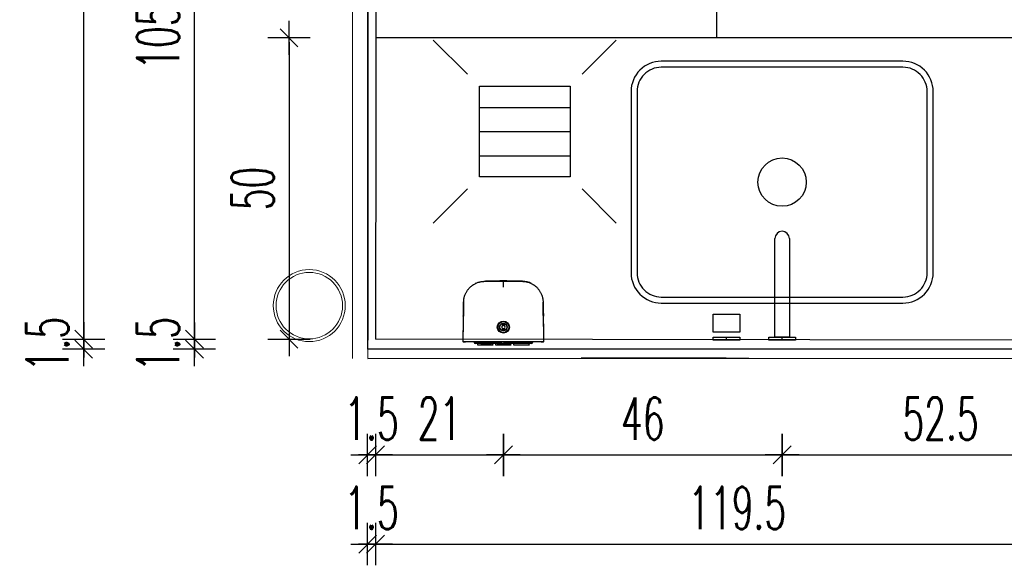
# Model space of a CAD drawing. Header units: centimetres. Extents: x -15121 to 30567, y -60641 to 0.
# Tile 93 of 256: x 4075 to 4238, y -25123 to -25033. Entities that reach past the tile are written whole.
import ezdxf

# ---------------------------------------------------------------- set-up
doc = ezdxf.new("R2010")
doc.units = ezdxf.units.CM
doc.header["$LTSCALE"] = 60
for name, color, linetype in [('A-----SZ', 8, 'Continuous'), ('AIKA podłoga wc pod meble', 8, 'Continuous'), ('AIKA TYNK', 5, 'Continuous'), ('AIKA widoki wymiarowanie', 7, 'Continuous'), ('AIKA widokowe', 7, 'Continuous'), ('widokowe', 7, 'Continuous')]:
    doc.layers.add(name, color=color, linetype=linetype)
doc.layers.add('opisy', color=1, linetype='Continuous', lineweight=15)
doc.styles.add('wymiar', font='txt.shx', dxfattribs={"width": 0.6})
doc.dimstyles.new('Dwudziestka', dxfattribs={"dimtxt": 7, "dimasz": 0.7, "dimexe": 5, "dimexo": 0, "dimgap": 2.5, "dimtad": 1, "dimtoh": 1, "dimdec": 3, "dimrnd": 0.5, "dimdsep": 46, "dimtxsty": 'wymiar', "dimblk": 'znacznik', "dimcen": 0, "dimdle": 5, "dimse1": 1, "dimse2": 1, "dimclrd": 256, "dimclre": 256, "dimclrt": 256, "dimadec": 0, "dimazin": 0, "dimtfac": 0.4, "dimtdec": 3, "dimtix": 1, "dimtofl": 0, "dimtmove": 2, "dimatfit": 3, "dimldrblk": 'znacznik', "dimfxl": 1, "dimtolj": 1, "dimarcsym": 0})

# ---------------------------------------------------------------- blocks, each defined once
blk = doc.blocks.new('*X5919')
at = {"color": 0}
for p, q in [((621.16, -2967.99), (636.16, -2967.99)), ((621.16, -2971.99), (636.16, -2971.99)), ((621.16, -2975.99), (636.16, -2975.99))]:
    blk.add_line(p, q, dxfattribs=at)
blk = doc.blocks.new('SL umywalka 50 top')
at = {"layer": 'AIKA widokowe'}
for points in [[(-20, -39), (20, -39, 0.414214), (25, -34), (25, -4, 0.414214), (20, 1), (-20, 1, 0.414214), (-25, -4), (-25, -34, 0.414214)], [(-20, -38), (20, -38, 0.414214), (24, -34), (24, -4, 0.414214), (20, 0), (-20, 0, 0.414214), (-24, -4), (-24, -34, 0.414214)]]:
    blk.add_lwpolyline(points, format="xyb", close=True, dxfattribs=at)
blk.add_circle((0, -19), 4, dxfattribs=at)
blk = doc.blocks.new('SL dozownik góra')
at = {"layer": 'AIKA widokowe'}
for p, q in [((-9.48, -0.03), (-9.48, 0.01)), ((-9.38, -0.03), (-9.38, 0.01)), ((-9.26, 0.01), (-9.37, 0.01)), ((-9.28, 0.21), (-8.58, 0.21)), ((-8.58, 0.11), (-9.28, 0.11)), ((-9.15, 0.11), (-9.15, -0.03)), ((-8.88, 0.45), (-8.88, 0.51)), ((-8.88, 0.51), (-6.38, 0.51)), ((-8.88, 0.45), (-8.88, 0.24)), ((-8.88, 0.21), (-8.88, 0.24)), ((-8.83, -0.03), (-8.83, 0.11)), ((-8.58, 0.21), (-8.48, 0.21)), ((-8.48, 0.11), (-8.58, 0.11)), ((-8.48, 0.21), (-8.38, 0.21)), ((-8.48, 0.11), (-8.48, 0.21)), ((-8.38, 0.11), (-8.48, 0.11)), ((-8.38, 0.21), (-6.58, 0.21)), ((-8.38, 0.11), (-6.58, 0.11)), ((-6.63, 0.11), (-6.63, -0.04)), ((-6.63, 0.11), (-6.63, 0.11)), ((-6.58, 0.21), (-6.48, 0.21)), ((-6.48, 0.11), (-6.58, 0.11)), ((-6.48, 0.21), (-6.38, 0.21)), ((-6.48, 0.21), (-6.48, 0.11)), ((-6.38, 0.11), (-6.48, 0.11)), ((-6.38, 0.51), (-6.38, 0.45)), ((-6.38, 0.45), (-6.38, 0.24)), ((-6.38, 0.24), (-6.38, 0.21)), ((-6.38, 0.21), (-5.75, 0.21)), ((-5.75, 0.11), (-6.38, 0.11)), ((-6.13, 0.11), (-6.13, 0.1)), ((-6.13, 0.11), (-6.13, 0.11)), ((-6.13, 0.1), (-5.72, 0.1)), ((-5.88, 0.45), (-5.88, 0.51)), ((-5.88, 0.51), (-3.38, 0.51)), ((-5.88, 0.45), (-5.88, 0.24)), ((-5.88, 0.21), (-5.88, 0.24)), ((-3.63, 0.21), (-5.75, 0.21)), ((-5.68, 0.08), (-5.57, -0.03)), ((-5.43, -0.03), (-5.61, 0.15)), ((-4.71, 0.11), (-5.57, 0.11)), ((-5.56, 0.1), (-4.93, 0.1)), ((-4.93, 0.1), (-4.93, 0.11)), ((-4.93, 0.11), (-4.93, 0.11)), ((-4.66, 0.16), (-4.85, -0.03)), ((-3.63, 0.11), (-4.31, 0.11)), ((-3.13, 0.1), (-4.3, 0.1)), ((-3.63, 0.21), (-3.43, 0.21)), ((-3.43, 0.11), (-3.63, 0.11)), ((-3.43, 0.21), (-3.23, 0.21)), ((-3.43, 0.11), (-3.43, 0.21)), ((-3.23, 0.11), (-3.43, 0.11)), ((-3.38, 0.51), (-3.38, 0.45)), ((-3.38, 0.45), (-3.38, 0.24)), ((-3.38, 0.24), (-3.38, 0.21)), ((-3.23, 0.21), (-2.88, 0.21)), ((-2.88, 0.11), (-3.23, 0.11)), ((-3.13, 0.11), (-3.13, 0.1)), ((-3.13, 0.11), (-3.13, 0.11)), ((-2.88, 0.45), (-2.88, 0.51)), ((-2.88, 0.51), (-0.38, 0.51)), ((-2.88, 0.45), (-2.88, 0.24)), ((-2.88, 0.21), (-2.88, 0.24)), ((-2.88, 0.21), (-2.78, 0.21)), ((-2.88, 0.11), (-2.78, 0.11)), ((-2.78, 0.21), (-2.68, 0.21)), ((-2.78, 0.21), (-2.78, 0.11)), ((-2.78, 0.11), (-2.68, 0.11)), ((-0.88, 0.21), (-2.68, 0.21)), ((-0.88, 0.11), (-2.68, 0.11)), ((-2.63, 0.11), (-2.63, -0.04)), ((-2.63, 0.11), (-2.63, 0.11)), ((-0.88, 0.21), (-0.78, 0.21)), ((-0.88, 0.11), (-0.78, 0.11)), ((-0.78, 0.21), (-0.68, 0.21)), ((-0.78, 0.11), (-0.78, 0.21)), ((-0.78, 0.11), (-0.68, 0.11)), ((-0.68, 0.21), (0.02, 0.21)), ((0.02, 0.11), (-0.68, 0.11)), ((-0.43, 0.11), (-0.43, -0.03)), ((-0.38, 0.51), (-0.38, 0.45)), ((-0.38, 0.45), (-0.38, 0.24)), ((-0.38, 0.24), (-0.38, 0.21)), ((-0.11, 0.11), (-0.11, -0.03)), ((0.11, 0.01), (0, 0.01)), ((0.12, 0.01), (0.12, -0.03)), ((0.22, 0.01), (0.22, -0.03)), ((-4.75, -2.24), (-4.75, -2.09)), ((-4.5, -2.09), (-4.75, -2.09)), ((-4.75, -2.26), (-4.75, -2.24)), ((-4.75, -2.73), (-4.75, -2.71)), ((-4.75, -2.89), (-4.75, -2.73)), ((-4.5, -2.89), (-4.75, -2.89)), ((-4.5, -2.24), (-4.5, -2.09)), ((-4.5, -2.24), (-4.5, -2.26)), ((-4.5, -2.71), (-4.5, -2.73)), ((-4.5, -2.89), (-4.5, -2.73)), ((-11.26, -4.31), (-11.26, -4.31)), ((2, -4.31), (2, -4.31)), ((-11.24, -5.15), (-11.24, -5.15)), ((-11.21, -6.37), (-11.21, -6.52)), ((-11.21, -6.38), (-11.21, -6.5)), ((1.98, -5.15), (1.98, -5.15))]:
    blk.add_line(p, q, dxfattribs=at)
for radius in [1, 0.9, 0.625, 0.575]:
    blk.add_circle((-4.63, -2.49), radius, dxfattribs=at)
for centre, radius, start, end in [((-9.28, 0.01), 0.2, 90, 180), ((-9.28, 0.01), 0.1, 90, 180), ((-9.37, 0), 0.009, 90, 180), ((-9.26, 0), 0.009, 0, 90), ((-5.75, 0.01), 0.2, 45, 90), ((-5.75, 0.01), 0.1, 45, 90), ((-4.59, 0.09), 0.1, 85.8328, 135), ((-4.63, -0.46), 0.65, 42.186, 85.8328), ((0, 0), 0.009, 90, 180), ((0.02, 0.01), 0.2, 0, 90), ((0.02, 0.01), 0.1, 0, 90), ((0.11, 0), 0.009, 0, 90), ((-4.63, -2.49), 0.275, 117.0357, 242.9643), ((-4.63, -2.49), 0.256, 60.7941, 119.2059), ((-4.63, -2.49), 0.256, 240.7941, 299.2059), ((-4.63, -2.49), 0.275, 297.0357, 62.9643), ((-11.24, -4.31), 0.02, 182.1155, 232.6601), ((1.98, -4.31), 0.02, 307.0927, 359.643), ((-11.22, -5.15), 0.02, 141.303, 181.3577), ((-7.68, -6.49), 3.52, 180.5, 180.9111), ((-1.57, -6.49), 3.52, 356.2472, 359.5), ((1.96, -5.15), 0.02, 358.8409, 39.0533), ((-1.57, -6.49), 3.52, 356.0961, 359.4538)]:
    blk.add_arc(centre, radius, start, end, dxfattribs=at)
for points, degree in [([(-11.35, -0.03), (-11.35, -0.03), (-11.27, -0.03)], 2), ([(-10.88, -0.04), (-11.01, -0.03), (-11.13, -0.03), (-11.26, -0.03)], 3), ([(-10.29, -0.03), (-7.46, -0.03), (-4.63, -0.03)], 2), ([(-4.63, -0.03), (-1.8, -0.03), (1.03, -0.03)], 2), ([(2, -0.03), (1.87, -0.03), (1.75, -0.03), (1.63, -0.04)], 3), ([(2.02, -0.03), (2.09, -0.03), (2.09, -0.03)], 2), ([(-0.02, -9.7), (0, -9.69), (0.01, -9.69), (0.03, -9.68)], 3)]:
    blk.add_open_spline(points, degree=degree, dxfattribs=at)
for points, knots in [([(-11.35, -0.03), (-11.35, -0.27), (-11.33, -0.75), (-11.32, -1.44), (-11.31, -2.07), (-11.29, -2.65), (-11.28, -3.16), (-11.27, -3.62), (-11.26, -4), (-11.26, -4.22), (-11.26, -4.31)], [0, 0, 0, 0, 0.174298, 0.335211, 0.482738, 0.616879, 0.737634, 0.845004, 0.938988, 1, 1, 1, 1]), ([(-11.27, -0.03), (-11.27, -0.03), (-11.27, -0.03), (-11.26, -0.03), (-11.26, -0.03), (-11.25, -0.03), (-11.24, -0.03), (-11.22, -0.03), (-11.22, -0.03), (-11.21, -0.03), (-11.2, -0.03), (-11.18, -0.03), (-11.17, -0.03), (-11.14, -0.03), (-11.12, -0.03), (-11.09, -0.03), (-11.07, -0.03), (-11.04, -0.03), (-11.04, -0.03), (-11.03, -0.03), (-11.01, -0.03), (-10.99, -0.03), (-10.96, -0.03), (-10.91, -0.03), (-10.86, -0.03), (-10.82, -0.03), (-10.81, -0.03), (-10.79, -0.03), (-10.78, -0.03), (-10.77, -0.03), (-10.76, -0.03), (-10.73, -0.03), (-10.7, -0.03), (-10.64, -0.03), (-10.61, -0.03), (-10.55, -0.03), (-10.52, -0.03), (-10.48, -0.03), (-10.47, -0.03), (-10.45, -0.03), (-10.43, -0.03), (-10.4, -0.03), (-10.36, -0.03), (-10.32, -0.03), (-10.29, -0.03)], [0, 0, 0, 0, 0.0625, 0.0625, 0.125, 0.125, 0.1875, 0.1875, 0.21875, 0.21875, 0.25, 0.25, 0.3125, 0.3125, 0.375, 0.375, 0.4375, 0.4375, 0.453125, 0.453125, 0.46875, 0.5, 0.5, 0.5625, 0.625, 0.625, 0.65625, 0.65625, 0.671875, 0.671875, 0.6875, 0.6875, 0.75, 0.75, 0.8125, 0.8125, 0.875, 0.875, 0.890625, 0.890625, 0.90625, 0.9375, 0.9375, 1, 1, 1, 1]), ([(-4.63, -10.06), (-5.26, -10.06), (-5.9, -10.06), (-6.69, -10.06), (-6.93, -10.06), (-7.21, -10.06), (-7.33, -10.06), (-7.41, -10.06), (-7.45, -10.06), (-7.53, -10.06), (-7.59, -10.06), (-7.65, -10.06), (-7.68, -10.06), (-7.7, -10.06), (-7.76, -10.06), (-7.8, -10.05), (-7.86, -10.05), (-7.88, -10.05), (-7.92, -10.05), (-7.94, -10.05), (-8.04, -10.04), (-8.12, -10.03), (-8.28, -10.01), (-8.35, -10), (-8.47, -9.97), (-8.51, -9.96), (-8.57, -9.95), (-8.58, -9.94), (-8.62, -9.93), (-8.64, -9.93), (-8.74, -9.9), (-8.81, -9.88), (-8.96, -9.82), (-9.03, -9.79), (-9.18, -9.73), (-9.25, -9.7), (-9.39, -9.63), (-9.46, -9.59), (-9.56, -9.53), (-9.59, -9.5), (-9.64, -9.47), (-9.66, -9.46), (-9.69, -9.44), (-9.71, -9.43), (-9.79, -9.37), (-9.85, -9.32), (-9.97, -9.22), (-10.03, -9.17), (-10.15, -9.07), (-10.2, -9.01), (-10.31, -8.9), (-10.36, -8.84), (-10.44, -8.74), (-10.46, -8.71), (-10.49, -8.67), (-10.5, -8.67), (-10.51, -8.65), (-10.53, -8.63), (-10.54, -8.6), (-10.6, -8.52), (-10.64, -8.46), (-10.73, -8.32), (-10.8, -8.19), (-10.87, -8.04), (-10.94, -7.9), (-10.97, -7.83), (-11.01, -7.72), (-11.02, -7.68), (-11.03, -7.63), (-11.04, -7.62), (-11.04, -7.6), (-11.05, -7.58), (-11.06, -7.55), (-11.09, -7.45), (-11.11, -7.38), (-11.14, -7.22), (-11.15, -7.15), (-11.18, -6.99), (-11.19, -6.91), (-11.2, -6.8), (-11.2, -6.76), (-11.2, -6.7), (-11.2, -6.68), (-11.2, -6.64), (-11.2, -6.62), (-11.2, -6.58), (-11.2, -6.56), (-11.21, -6.52), (-11.21, -6.49), (-11.21, -6.45), (-11.21, -6.41), (-11.21, -6.39), (-11.21, -6.33), (-11.21, -6.29), (-11.21, -6.21), (-11.21, -6.17), (-11.21, -5.98), (-11.21, -5.82), (-11.22, -5.04), (-11.23, -4.41), (-11.24, -3.16), (-11.25, -2.53), (-11.26, -1.28), (-11.27, -0.65), (-11.27, -0.03)], [0, 0, 0, 0, 0.125, 0.125, 0.15625, 0.171875, 0.179687, 0.179687, 0.1875, 0.1875, 0.195312, 0.199219, 0.199219, 0.203125, 0.203125, 0.210937, 0.210937, 0.214844, 0.214844, 0.21875, 0.21875, 0.234375, 0.234375, 0.25, 0.25, 0.257812, 0.257812, 0.261719, 0.261719, 0.265625, 0.265625, 0.28125, 0.28125, 0.296875, 0.296875, 0.3125, 0.3125, 0.328125, 0.328125, 0.335937, 0.335937, 0.339844, 0.339844, 0.34375, 0.34375, 0.359375, 0.359375, 0.375, 0.375, 0.390625, 0.390625, 0.40625, 0.40625, 0.414062, 0.414062, 0.416016, 0.416016, 0.417969, 0.421875, 0.421875, 0.4375, 0.4375, 0.453125, 0.46875, 0.46875, 0.484375, 0.484375, 0.492187, 0.492187, 0.494141, 0.494141, 0.496094, 0.5, 0.5, 0.515625, 0.515625, 0.53125, 0.53125, 0.546875, 0.546875, 0.554687, 0.554687, 0.558594, 0.558594, 0.5625, 0.5625, 0.566406, 0.566406, 0.570312, 0.574219, 0.574219, 0.578125, 0.578125, 0.585937, 0.585937, 0.59375, 0.59375, 0.625, 0.625, 0.75, 0.75, 0.875, 0.875, 1, 1, 1, 1]), ([(2.02, -0.03), (2.01, -0.65), (2, -1.28), (1.99, -2.53), (1.98, -3.16), (1.97, -4.41), (1.96, -5.04), (1.95, -5.82), (1.95, -5.98), (1.95, -6.17), (1.95, -6.21), (1.95, -6.29), (1.95, -6.33), (1.95, -6.39), (1.95, -6.41), (1.95, -6.45), (1.95, -6.49), (1.95, -6.52), (1.95, -6.56), (1.95, -6.58), (1.95, -6.62), (1.95, -6.64), (1.94, -6.68), (1.94, -6.7), (1.94, -6.76), (1.94, -6.8), (1.93, -6.91), (1.92, -6.99), (1.9, -7.15), (1.88, -7.22), (1.85, -7.38), (1.83, -7.45), (1.8, -7.55), (1.79, -7.58), (1.79, -7.6), (1.78, -7.62), (1.78, -7.63), (1.76, -7.68), (1.75, -7.72), (1.71, -7.83), (1.68, -7.9), (1.61, -8.04), (1.55, -8.19), (1.47, -8.32), (1.39, -8.46), (1.34, -8.52), (1.29, -8.6), (1.27, -8.63), (1.25, -8.65), (1.24, -8.67), (1.23, -8.67), (1.2, -8.71), (1.18, -8.74), (1.1, -8.84), (1.05, -8.9), (0.94, -9.01), (0.89, -9.07), (0.77, -9.17), (0.71, -9.22), (0.59, -9.32), (0.53, -9.37), (0.45, -9.43), (0.43, -9.44), (0.4, -9.46), (0.38, -9.47), (0.33, -9.5), (0.3, -9.53), (0.2, -9.59), (0.13, -9.63), (-0.01, -9.7), (-0.08, -9.73), (-0.22, -9.79), (-0.3, -9.82), (-0.45, -9.88), (-0.52, -9.9), (-0.62, -9.93), (-0.64, -9.93), (-0.67, -9.94), (-0.69, -9.95), (-0.75, -9.96), (-0.79, -9.97), (-0.91, -10), (-0.98, -10.01), (-1.14, -10.03), (-1.22, -10.04), (-1.32, -10.05), (-1.34, -10.05), (-1.38, -10.05), (-1.39, -10.05), (-1.45, -10.05), (-1.49, -10.06), (-1.55, -10.06), (-1.57, -10.06), (-1.61, -10.06), (-1.67, -10.06), (-1.73, -10.06), (-1.81, -10.06), (-1.85, -10.06), (-1.93, -10.06), (-2.05, -10.06), (-2.33, -10.06), (-2.57, -10.06), (-3.36, -10.06), (-3.99, -10.06), (-4.63, -10.06)], [0, 0, 0, 0, 0.125, 0.125, 0.25, 0.25, 0.375, 0.375, 0.40625, 0.40625, 0.414063, 0.414063, 0.421875, 0.421875, 0.425781, 0.425781, 0.429688, 0.433594, 0.433594, 0.4375, 0.4375, 0.441406, 0.441406, 0.445313, 0.445313, 0.453125, 0.453125, 0.46875, 0.46875, 0.484375, 0.484375, 0.5, 0.5, 0.503906, 0.505859, 0.505859, 0.507813, 0.507813, 0.515625, 0.515625, 0.53125, 0.53125, 0.546875, 0.5625, 0.5625, 0.578125, 0.578125, 0.582031, 0.583984, 0.583984, 0.585938, 0.585938, 0.59375, 0.59375, 0.609375, 0.609375, 0.625, 0.625, 0.640625, 0.640625, 0.65625, 0.65625, 0.660156, 0.660156, 0.664063, 0.664063, 0.671875, 0.671875, 0.6875, 0.6875, 0.703125, 0.703125, 0.71875, 0.71875, 0.734375, 0.734375, 0.738281, 0.738281, 0.742188, 0.742188, 0.75, 0.75, 0.765625, 0.765625, 0.78125, 0.78125, 0.785156, 0.785156, 0.789063, 0.789063, 0.796875, 0.796875, 0.800781, 0.800781, 0.804688, 0.8125, 0.8125, 0.820313, 0.820313, 0.828125, 0.84375, 0.875, 0.875, 1, 1, 1, 1]), ([(1.03, -0.03), (1.07, -0.03), (1.1, -0.03), (1.15, -0.03), (1.17, -0.03), (1.19, -0.03), (1.21, -0.03), (1.22, -0.03), (1.26, -0.03), (1.29, -0.03), (1.35, -0.03), (1.38, -0.03), (1.44, -0.03), (1.47, -0.03), (1.5, -0.03), (1.51, -0.03), (1.52, -0.03), (1.53, -0.03), (1.55, -0.03), (1.56, -0.03), (1.6, -0.03), (1.66, -0.03), (1.7, -0.03), (1.74, -0.03), (1.75, -0.03), (1.77, -0.03), (1.78, -0.03), (1.78, -0.03), (1.81, -0.03), (1.83, -0.03), (1.86, -0.03), (1.88, -0.03), (1.91, -0.03), (1.93, -0.03), (1.94, -0.03), (1.95, -0.03), (1.96, -0.03), (1.97, -0.03), (1.98, -0.03), (1.99, -0.03), (2, -0.03), (2.01, -0.03), (2.01, -0.03), (2.02, -0.03), (2.02, -0.03)], [0, 0, 0, 0, 0.0625, 0.0625, 0.09375, 0.109375, 0.109375, 0.125, 0.125, 0.1875, 0.1875, 0.25, 0.25, 0.3125, 0.3125, 0.328125, 0.328125, 0.34375, 0.34375, 0.375, 0.375, 0.4375, 0.5, 0.5, 0.53125, 0.546875, 0.546875, 0.5625, 0.5625, 0.625, 0.625, 0.6875, 0.6875, 0.75, 0.75, 0.78125, 0.78125, 0.8125, 0.8125, 0.875, 0.875, 0.9375, 0.9375, 1, 1, 1, 1]), ([(2, -4.31), (2, -4.28), (2, -4.08), (2.01, -3.68), (2.02, -3.07), (2.04, -2.41), (2.06, -1.67), (2.07, -0.87), (2.09, -0.32), (2.09, -0.03)], [0, 0, 0, 0, 0.017073, 0.142038, 0.282546, 0.438596, 0.610188, 0.797323, 1, 1, 1, 1]), ([(-11.25, -4.31), (-11.25, -4.31), (-11.25, -4.31), (-11.25, -4.31), (-11.25, -4.31), (-11.25, -4.31), (-11.25, -4.31), (-11.25, -4.31), (-11.25, -4.32), (-11.25, -4.32), (-11.25, -4.33), (-11.25, -4.34), (-11.25, -4.34), (-11.25, -4.35), (-11.25, -4.35), (-11.25, -4.36), (-11.25, -4.38), (-11.25, -4.39), (-11.25, -4.41), (-11.25, -4.41), (-11.24, -4.42), (-11.24, -4.42), (-11.24, -4.43), (-11.24, -4.44), (-11.24, -4.45), (-11.24, -4.47), (-11.24, -4.49), (-11.24, -4.52), (-11.24, -4.53), (-11.24, -4.53), (-11.24, -4.54), (-11.24, -4.54), (-11.24, -4.55), (-11.24, -4.56), (-11.24, -4.58), (-11.24, -4.6), (-11.24, -4.63), (-11.24, -4.65), (-11.24, -4.66), (-11.24, -4.67), (-11.24, -4.68), (-11.24, -4.68), (-11.24, -4.7), (-11.24, -4.71), (-11.24, -4.74), (-11.24, -4.75), (-11.24, -4.78), (-11.24, -4.79), (-11.24, -4.82), (-11.24, -4.82), (-11.24, -4.84), (-11.24, -4.84), (-11.24, -4.86), (-11.24, -4.89), (-11.24, -4.91), (-11.23, -4.93), (-11.23, -4.94), (-11.23, -4.95), (-11.23, -4.95), (-11.23, -4.95), (-11.23, -4.97), (-11.23, -4.99), (-11.23, -5.01), (-11.23, -5.03), (-11.23, -5.04), (-11.23, -5.05), (-11.23, -5.06), (-11.23, -5.06), (-11.23, -5.07), (-11.23, -5.07), (-11.23, -5.08), (-11.23, -5.1), (-11.23, -5.11), (-11.23, -5.12), (-11.23, -5.12), (-11.23, -5.12), (-11.23, -5.12), (-11.23, -5.13), (-11.23, -5.13), (-11.23, -5.13), (-11.23, -5.14), (-11.23, -5.14), (-11.23, -5.15), (-11.23, -5.15), (-11.23, -5.15)], [0, 0, 0, 0, 0.03125, 0.03125, 0.039062, 0.039062, 0.046875, 0.0625, 0.0625, 0.09375, 0.125, 0.125, 0.140625, 0.140625, 0.15625, 0.15625, 0.1875, 0.21875, 0.21875, 0.234375, 0.242187, 0.242187, 0.25, 0.25, 0.28125, 0.28125, 0.3125, 0.34375, 0.34375, 0.351562, 0.351562, 0.359375, 0.359375, 0.375, 0.375, 0.40625, 0.4375, 0.4375, 0.453125, 0.460937, 0.460937, 0.46875, 0.46875, 0.5, 0.5, 0.53125, 0.53125, 0.5625, 0.5625, 0.578125, 0.578125, 0.59375, 0.59375, 0.625, 0.65625, 0.65625, 0.671875, 0.671875, 0.679687, 0.679687, 0.6875, 0.71875, 0.75, 0.75, 0.78125, 0.78125, 0.789062, 0.789062, 0.796875, 0.8125, 0.8125, 0.84375, 0.875, 0.875, 0.890625, 0.890625, 0.898437, 0.898437, 0.90625, 0.90625, 0.9375, 0.96875, 0.96875, 1, 1, 1, 1]), ([(-11.24, -5.15), (-11.24, -5.15), (-11.24, -5.15), (-11.24, -5.14), (-11.24, -5.14), (-11.24, -5.14), (-11.24, -5.14), (-11.24, -5.14), (-11.24, -5.14), (-11.24, -5.13), (-11.24, -5.12), (-11.24, -5.11), (-11.24, -5.11), (-11.24, -5.1), (-11.24, -5.1), (-11.24, -5.09), (-11.24, -5.08), (-11.24, -5.06), (-11.24, -5.05), (-11.24, -5.04), (-11.24, -5.03), (-11.24, -5.03), (-11.24, -5.03), (-11.24, -5.01), (-11.24, -5), (-11.24, -4.98), (-11.24, -4.96), (-11.24, -4.94), (-11.24, -4.92), (-11.24, -4.92), (-11.24, -4.91), (-11.24, -4.91), (-11.24, -4.9), (-11.24, -4.89), (-11.24, -4.87), (-11.24, -4.85), (-11.24, -4.82), (-11.24, -4.8), (-11.24, -4.79), (-11.24, -4.78), (-11.24, -4.77), (-11.24, -4.77), (-11.24, -4.75), (-11.24, -4.74), (-11.25, -4.71), (-11.25, -4.7), (-11.25, -4.67), (-11.25, -4.66), (-11.25, -4.64), (-11.25, -4.63), (-11.25, -4.62), (-11.25, -4.61), (-11.25, -4.59), (-11.25, -4.57), (-11.25, -4.54), (-11.25, -4.52), (-11.25, -4.52), (-11.25, -4.51), (-11.25, -4.5), (-11.25, -4.5), (-11.25, -4.48), (-11.25, -4.46), (-11.25, -4.44), (-11.25, -4.42), (-11.25, -4.41), (-11.25, -4.4), (-11.25, -4.4), (-11.25, -4.39), (-11.25, -4.39), (-11.25, -4.38), (-11.25, -4.37), (-11.25, -4.36), (-11.25, -4.34), (-11.25, -4.34), (-11.25, -4.33), (-11.25, -4.33), (-11.25, -4.33), (-11.25, -4.33), (-11.25, -4.33), (-11.25, -4.32), (-11.25, -4.31), (-11.25, -4.31), (-11.25, -4.31), (-11.25, -4.31), (-11.25, -4.31)], [0, 0, 0, 0, 0.023159, 0.023159, 0.031037, 0.031037, 0.038915, 0.05467, 0.05467, 0.086181, 0.117692, 0.117692, 0.133448, 0.133448, 0.149203, 0.149203, 0.180714, 0.212225, 0.212225, 0.227981, 0.235858, 0.235858, 0.243736, 0.243736, 0.275247, 0.275247, 0.306758, 0.338269, 0.338269, 0.346147, 0.346147, 0.354025, 0.354025, 0.36978, 0.36978, 0.401291, 0.432802, 0.432802, 0.448558, 0.456435, 0.456435, 0.464313, 0.464313, 0.495824, 0.495824, 0.527335, 0.527335, 0.558846, 0.558846, 0.574602, 0.574602, 0.590357, 0.590357, 0.621868, 0.653379, 0.653379, 0.669135, 0.669135, 0.677012, 0.677012, 0.68489, 0.716401, 0.747912, 0.747912, 0.779423, 0.779423, 0.787301, 0.787301, 0.795179, 0.810934, 0.810934, 0.842445, 0.873956, 0.873956, 0.889712, 0.889712, 0.897589, 0.897589, 0.905467, 0.905467, 0.936978, 0.968489, 0.968489, 1, 1, 1, 1]), ([(1.97, -5.15), (1.97, -5.15), (1.97, -5.15), (1.97, -5.14), (1.97, -5.14), (1.97, -5.13), (1.97, -5.13), (1.97, -5.13), (1.97, -5.12), (1.97, -5.12), (1.97, -5.12), (1.97, -5.12), (1.97, -5.11), (1.97, -5.1), (1.97, -5.08), (1.97, -5.07), (1.97, -5.07), (1.97, -5.06), (1.97, -5.06), (1.97, -5.05), (1.98, -5.04), (1.98, -5.03), (1.98, -5.01), (1.98, -4.99), (1.98, -4.97), (1.98, -4.95), (1.98, -4.95), (1.98, -4.95), (1.98, -4.94), (1.98, -4.93), (1.98, -4.91), (1.98, -4.89), (1.98, -4.86), (1.98, -4.84), (1.98, -4.84), (1.98, -4.82), (1.98, -4.82), (1.98, -4.79), (1.98, -4.78), (1.98, -4.75), (1.98, -4.74), (1.98, -4.71), (1.98, -4.7), (1.98, -4.68), (1.98, -4.68), (1.98, -4.67), (1.98, -4.66), (1.98, -4.65), (1.98, -4.63), (1.98, -4.6), (1.98, -4.58), (1.98, -4.56), (1.98, -4.55), (1.98, -4.54), (1.98, -4.54), (1.98, -4.53), (1.98, -4.53), (1.98, -4.52), (1.99, -4.49), (1.99, -4.47), (1.99, -4.45), (1.99, -4.44), (1.99, -4.43), (1.99, -4.42), (1.99, -4.42), (1.99, -4.41), (1.99, -4.41), (1.99, -4.39), (1.99, -4.38), (1.99, -4.36), (1.99, -4.35), (1.99, -4.35), (1.99, -4.34), (1.99, -4.34), (1.99, -4.33), (1.99, -4.32), (1.99, -4.32), (1.99, -4.31), (1.99, -4.31), (1.99, -4.31), (1.99, -4.31), (1.99, -4.31), (1.99, -4.31), (1.99, -4.31), (1.99, -4.31)], [0, 0, 0, 0, 0.03125, 0.03125, 0.0625, 0.09375, 0.09375, 0.101563, 0.101563, 0.109375, 0.109375, 0.125, 0.125, 0.15625, 0.1875, 0.1875, 0.203125, 0.210938, 0.210938, 0.21875, 0.21875, 0.25, 0.25, 0.28125, 0.3125, 0.320313, 0.320313, 0.328125, 0.328125, 0.34375, 0.34375, 0.375, 0.40625, 0.40625, 0.421875, 0.421875, 0.4375, 0.4375, 0.46875, 0.46875, 0.5, 0.5, 0.53125, 0.53125, 0.539063, 0.539063, 0.546875, 0.5625, 0.5625, 0.59375, 0.625, 0.625, 0.640625, 0.640625, 0.648438, 0.648438, 0.65625, 0.65625, 0.6875, 0.71875, 0.71875, 0.75, 0.75, 0.757813, 0.757813, 0.765625, 0.78125, 0.78125, 0.8125, 0.84375, 0.84375, 0.859375, 0.859375, 0.875, 0.875, 0.90625, 0.9375, 0.9375, 0.953125, 0.960938, 0.960938, 0.96875, 0.96875, 1, 1, 1, 1]), ([(2, -4.31), (2, -4.31), (2, -4.31), (2, -4.31), (2, -4.31), (2, -4.32), (2, -4.33), (2, -4.33), (2, -4.33), (2, -4.33), (2, -4.33), (2, -4.34), (2, -4.34), (2, -4.36), (1.99, -4.37), (1.99, -4.38), (1.99, -4.39), (1.99, -4.39), (1.99, -4.4), (1.99, -4.4), (1.99, -4.41), (1.99, -4.42), (1.99, -4.44), (1.99, -4.46), (1.99, -4.48), (1.99, -4.5), (1.99, -4.5), (1.99, -4.51), (1.99, -4.52), (1.99, -4.52), (1.99, -4.54), (1.99, -4.57), (1.99, -4.59), (1.99, -4.61), (1.99, -4.62), (1.99, -4.63), (1.99, -4.64), (1.99, -4.66), (1.99, -4.67), (1.99, -4.7), (1.99, -4.71), (1.99, -4.74), (1.99, -4.75), (1.99, -4.77), (1.99, -4.77), (1.99, -4.78), (1.99, -4.79), (1.99, -4.8), (1.98, -4.82), (1.98, -4.85), (1.98, -4.87), (1.98, -4.89), (1.98, -4.9), (1.98, -4.91), (1.98, -4.91), (1.98, -4.92), (1.98, -4.92), (1.98, -4.94), (1.98, -4.96), (1.98, -4.98), (1.98, -5), (1.98, -5.01), (1.98, -5.03), (1.98, -5.03), (1.98, -5.03), (1.98, -5.04), (1.98, -5.05), (1.98, -5.06), (1.98, -5.08), (1.98, -5.09), (1.98, -5.1), (1.98, -5.1), (1.98, -5.11), (1.98, -5.11), (1.98, -5.12), (1.98, -5.13), (1.98, -5.14), (1.98, -5.14), (1.98, -5.14), (1.98, -5.14), (1.98, -5.14), (1.98, -5.14), (1.98, -5.15), (1.98, -5.15), (1.98, -5.15)], [0, 0, 0, 0, 0.03178, 0.03178, 0.063561, 0.095341, 0.095341, 0.103286, 0.103286, 0.111231, 0.111231, 0.127121, 0.127121, 0.158902, 0.190682, 0.190682, 0.206572, 0.214517, 0.214517, 0.222462, 0.222462, 0.254243, 0.254243, 0.286023, 0.317803, 0.325748, 0.325748, 0.333693, 0.333693, 0.349583, 0.349583, 0.381364, 0.413144, 0.413144, 0.429034, 0.429034, 0.444924, 0.444924, 0.476705, 0.476705, 0.508485, 0.508485, 0.540265, 0.540265, 0.54821, 0.54821, 0.556156, 0.572046, 0.572046, 0.603826, 0.635606, 0.635606, 0.651496, 0.651496, 0.659442, 0.659442, 0.667387, 0.667387, 0.699167, 0.730947, 0.730947, 0.762728, 0.762728, 0.770673, 0.770673, 0.778618, 0.794508, 0.794508, 0.826288, 0.858069, 0.858069, 0.873959, 0.873959, 0.889849, 0.889849, 0.921629, 0.953409, 0.953409, 0.9693, 0.977245, 0.977245, 0.98519, 0.98519, 1, 1, 1, 1]), ([(-11.24, -5.15), (-11.24, -5.15), (-11.24, -5.18), (-11.23, -5.23), (-11.23, -5.29), (-11.23, -5.35), (-11.23, -5.43), (-11.23, -5.52), (-11.23, -5.6), (-11.22, -5.68), (-11.22, -5.77), (-11.22, -5.85), (-11.22, -5.93), (-11.22, -6.01), (-11.22, -6.08), (-11.21, -6.15), (-11.21, -6.22), (-11.21, -6.28), (-11.21, -6.34), (-11.21, -6.4), (-11.21, -6.45), (-11.21, -6.5), (-11.21, -6.55), (-11.2, -6.58), (-11.2, -6.61), (-11.2, -6.62)], [0, 0, 0, 0, 0.001486, 0.007177, 0.011069, 0.015278, 0.025345, 0.038385, 0.054841, 0.074931, 0.098773, 0.130706, 0.167697, 0.209788, 0.257008, 0.309376, 0.366907, 0.429612, 0.497499, 0.570576, 0.648846, 0.732314, 0.820984, 0.914859, 1, 1, 1, 1]), ([(1.95, -6.62), (1.95, -6.62), (1.95, -6.61), (1.95, -6.6), (1.95, -6.58), (1.95, -6.56), (1.95, -6.55), (1.95, -6.53), (1.95, -6.5), (1.95, -6.48), (1.95, -6.46), (1.95, -6.43), (1.95, -6.4), (1.95, -6.37), (1.95, -6.34), (1.95, -6.31), (1.95, -6.28), (1.95, -6.24), (1.95, -6.21), (1.96, -6.18), (1.96, -6.16), (1.96, -6.14), (1.96, -6.13), (1.96, -6.11), (1.96, -6.08), (1.96, -6.02), (1.96, -5.94), (1.96, -5.83), (1.97, -5.66), (1.97, -5.43), (1.98, -5.24), (1.98, -5.15)], [0, 0, 0, 0, 0.083134, 0.174265, 0.26017, 0.340849, 0.416304, 0.486534, 0.551541, 0.611325, 0.665887, 0.71523, 0.759355, 0.798265, 0.831967, 0.860466, 0.881145, 0.897866, 0.910656, 0.919582, 0.922656, 0.924885, 0.92574, 0.92648, 0.928779, 0.933035, 0.939253, 0.947434, 0.957578, 0.977893, 1, 1, 1, 1]), ([(-9.29, -9.68), (-9.17, -9.74), (-8.93, -9.84), (-8.56, -9.96), (-8.17, -10.03), (-7.78, -10.06), (-7.38, -10.07), (-6.33, -10.1), (-5.42, -10.12), (-4.63, -10.12)], [0, 0, 0, 0, 0.083303, 0.166609, 0.249917, 0.333224, 0.416576, 0.499923, 1, 1, 1, 1]), ([(-4.63, -9.07), (-4.63, -9.1), (-4.63, -9.14), (-4.63, -9.2), (-4.63, -9.23), (-4.63, -9.3), (-4.63, -9.33), (-4.63, -9.37), (-4.63, -9.37), (-4.63, -9.39), (-4.63, -9.4), (-4.63, -9.42), (-4.63, -9.44), (-4.63, -9.48), (-4.63, -9.54), (-4.63, -9.59), (-4.63, -9.63), (-4.63, -9.65), (-4.63, -9.67), (-4.63, -9.68), (-4.63, -9.69), (-4.63, -9.69), (-4.63, -9.7), (-4.63, -9.72), (-4.63, -9.75), (-4.63, -9.79), (-4.63, -9.82), (-4.63, -9.86), (-4.63, -9.88), (-4.63, -9.9), (-4.63, -9.91), (-4.63, -9.91), (-4.63, -9.92), (-4.63, -9.92), (-4.63, -9.93), (-4.63, -9.94), (-4.63, -9.96), (-4.63, -9.99), (-4.63, -10.01), (-4.63, -10.02), (-4.63, -10.03), (-4.63, -10.03), (-4.63, -10.04), (-4.63, -10.04), (-4.63, -10.04), (-4.63, -10.05), (-4.63, -10.06), (-4.63, -10.06), (-4.63, -10.06)], [0, 0, 0, 0, 0.0625, 0.0625, 0.125, 0.125, 0.1875, 0.1875, 0.203125, 0.203125, 0.21875, 0.21875, 0.25, 0.25, 0.3125, 0.375, 0.375, 0.40625, 0.40625, 0.421875, 0.429687, 0.429687, 0.4375, 0.4375, 0.5, 0.5, 0.5625, 0.5625, 0.625, 0.625, 0.640625, 0.648438, 0.648438, 0.65625, 0.65625, 0.6875, 0.6875, 0.75, 0.8125, 0.8125, 0.84375, 0.84375, 0.859375, 0.859375, 0.875, 0.875, 0.9375, 1, 1, 1, 1]), ([(-4.63, -10.12), (-3.84, -10.12), (-2.92, -10.1), (-1.88, -10.07), (-1.6, -10.06), (-1.45, -10.05), (-1.44, -10.05)], [0, 0, 0, 0, 0.740066, 0.863413, 0.986765, 1, 1, 1, 1])]:
    blk.add_open_spline(points, degree=3, knots=knots, dxfattribs=at)
blk = doc.blocks.new('znacznik')
at = {"color": 0}
for points in [[(0, -5), (0, 5)], [(-4, 0), (4, 0)]]:
    blk.add_lwpolyline(points, dxfattribs=at)
at = {"color": 1}
blk.add_lwpolyline([(-2.12, -2.12), (2.12, 2.12)], dxfattribs=at)
blk = doc.blocks.new('*D6765')
at = {"layer": 'AIKA widoki wymiarowanie', "lineweight": -2, "transparency": 16777216}
for p, q in [((4131.76, -25104.71), (4131.06, -25104.71)), ((4134.47, -25104.71), (4135.17, -25104.71))]:
    blk.add_line(p, q, dxfattribs=at)
at = {"layer": 'Defpoints', "color": 0, "transparency": 16777216}
for p in [(4132.46, -25081.62), (4133.77, -25081.63), (4133.77, -25104.71)]:
    blk.add_point(p, dxfattribs=at)
at = {"layer": 'AIKA widoki wymiarowanie', "lineweight": -2, "transparency": 16777216, "xscale": 0.7, "yscale": 0.7, "zscale": 0.7}
blk.add_blockref('znacznik', (4132.46, -25104.71), dxfattribs=at)
at = {"layer": 'AIKA widoki wymiarowanie', "lineweight": -2, "transparency": 16777216, "xscale": 0.7, "yscale": 0.7, "zscale": 0.7, "rotation": 180}
blk.add_blockref('znacznik', (4133.77, -25104.71), dxfattribs=at)
at = {"layer": 'AIKA widoki wymiarowanie', "transparency": 16777216, "insert": (4133.11, -25098.71), "char_height": 7, "attachment_point": 5, "style": 'wymiar'}
blk.add_mtext('\\A1;1.5', dxfattribs=at)
blk = doc.blocks.new('*D6766')
at = {"layer": 'AIKA widoki wymiarowanie', "lineweight": -2, "transparency": 16777216}
blk.add_line((4134.47, -25104.71), (4154.22, -25104.71), dxfattribs=at)
at = {"layer": 'Defpoints', "color": 0, "transparency": 16777216}
for p in [(4154.92, -25076.99), (4133.77, -25081.63), (4154.92, -25104.71)]:
    blk.add_point(p, dxfattribs=at)
at = {"layer": 'AIKA widoki wymiarowanie', "lineweight": -2, "transparency": 16777216, "xscale": 0.7, "yscale": 0.7, "zscale": 0.7, "rotation": 180}
blk.add_blockref('znacznik', (4133.77, -25104.71), dxfattribs=at)
at = {"layer": 'AIKA widoki wymiarowanie', "lineweight": -2, "transparency": 16777216, "xscale": 0.7, "yscale": 0.7, "zscale": 0.7}
blk.add_blockref('znacznik', (4154.92, -25104.71), dxfattribs=at)
at = {"layer": 'AIKA widoki wymiarowanie', "transparency": 16777216, "insert": (4144.34, -25098.71), "char_height": 7, "attachment_point": 5, "style": 'wymiar'}
blk.add_mtext('\\A1;21', dxfattribs=at)
blk = doc.blocks.new('*D6767')
at = {"layer": 'AIKA widoki wymiarowanie', "lineweight": -2, "transparency": 16777216}
blk.add_line((4155.62, -25104.71), (4200.35, -25104.71), dxfattribs=at)
at = {"layer": 'Defpoints', "color": 0, "transparency": 16777216}
for p in [(4154.92, -25076.99), (4201.05, -25085.22), (4201.05, -25104.71)]:
    blk.add_point(p, dxfattribs=at)
at = {"layer": 'AIKA widoki wymiarowanie', "lineweight": -2, "transparency": 16777216, "xscale": 0.7, "yscale": 0.7, "zscale": 0.7, "rotation": 180}
blk.add_blockref('znacznik', (4154.92, -25104.71), dxfattribs=at)
at = {"layer": 'AIKA widoki wymiarowanie', "lineweight": -2, "transparency": 16777216, "xscale": 0.7, "yscale": 0.7, "zscale": 0.7}
blk.add_blockref('znacznik', (4201.05, -25104.71), dxfattribs=at)
at = {"layer": 'AIKA widoki wymiarowanie', "transparency": 16777216, "insert": (4177.98, -25098.71), "char_height": 7, "attachment_point": 5, "style": 'wymiar'}
blk.add_mtext('\\A1;46', dxfattribs=at)
blk = doc.blocks.new('*D6768')
at = {"layer": 'AIKA widoki wymiarowanie', "lineweight": -2, "transparency": 16777216}
blk.add_line((4201.75, -25104.71), (4252.77, -25104.71), dxfattribs=at)
at = {"layer": 'Defpoints', "color": 0, "transparency": 16777216}
for p in [(4201.05, -25085.22), (4253.47, -25085.73), (4253.47, -25104.71)]:
    blk.add_point(p, dxfattribs=at)
at = {"layer": 'AIKA widoki wymiarowanie', "lineweight": -2, "transparency": 16777216, "xscale": 0.7, "yscale": 0.7, "zscale": 0.7, "rotation": 180}
blk.add_blockref('znacznik', (4201.05, -25104.71), dxfattribs=at)
at = {"layer": 'AIKA widoki wymiarowanie', "lineweight": -2, "transparency": 16777216, "xscale": 0.7, "yscale": 0.7, "zscale": 0.7}
blk.add_blockref('znacznik', (4253.47, -25104.71), dxfattribs=at)
at = {"layer": 'AIKA widoki wymiarowanie', "transparency": 16777216, "insert": (4227.26, -25098.71), "char_height": 7, "attachment_point": 5, "style": 'wymiar'}
blk.add_mtext('\\A1;52.5', dxfattribs=at)
blk = doc.blocks.new('*D6770')
at = {"layer": 'AIKA widoki wymiarowanie', "lineweight": -2, "transparency": 16777216}
for p, q in [((4131.76, -25119.48), (4131.06, -25119.48)), ((4134.47, -25119.48), (4135.17, -25119.48))]:
    blk.add_line(p, q, dxfattribs=at)
at = {"layer": 'Defpoints', "color": 0, "transparency": 16777216}
for p in [(4132.46, -25083.49), (4133.77, -25083.5), (4133.77, -25119.48)]:
    blk.add_point(p, dxfattribs=at)
at = {"layer": 'AIKA widoki wymiarowanie', "lineweight": -2, "transparency": 16777216, "xscale": 0.7, "yscale": 0.7, "zscale": 0.7}
blk.add_blockref('znacznik', (4132.46, -25119.48), dxfattribs=at)
at = {"layer": 'AIKA widoki wymiarowanie', "lineweight": -2, "transparency": 16777216, "xscale": 0.7, "yscale": 0.7, "zscale": 0.7, "rotation": 180}
blk.add_blockref('znacznik', (4133.77, -25119.48), dxfattribs=at)
at = {"layer": 'AIKA widoki wymiarowanie', "transparency": 16777216, "insert": (4133.11, -25113.48), "char_height": 7, "attachment_point": 5, "style": 'wymiar'}
blk.add_mtext('\\A1;1.5', dxfattribs=at)
blk = doc.blocks.new('*D6771')
at = {"layer": 'AIKA widoki wymiarowanie', "lineweight": -2, "transparency": 16777216}
blk.add_line((4134.47, -25119.48), (4252.77, -25119.48), dxfattribs=at)
at = {"layer": 'Defpoints', "color": 0, "transparency": 16777216}
for p in [(4133.77, -25083.5), (4253.47, -25085.73), (4253.47, -25119.48)]:
    blk.add_point(p, dxfattribs=at)
at = {"layer": 'AIKA widoki wymiarowanie', "lineweight": -2, "transparency": 16777216, "xscale": 0.7, "yscale": 0.7, "zscale": 0.7, "rotation": 180}
blk.add_blockref('znacznik', (4133.77, -25119.48), dxfattribs=at)
at = {"layer": 'AIKA widoki wymiarowanie', "lineweight": -2, "transparency": 16777216, "xscale": 0.7, "yscale": 0.7, "zscale": 0.7}
blk.add_blockref('znacznik', (4253.47, -25119.48), dxfattribs=at)
at = {"layer": 'AIKA widoki wymiarowanie', "transparency": 16777216, "insert": (4193.62, -25113.48), "char_height": 7, "attachment_point": 5, "style": 'wymiar'}
blk.add_mtext('\\A1;119.5', dxfattribs=at)
blk = doc.blocks.new('*D6772')
at = {"layer": 'AIKA widoki wymiarowanie', "lineweight": -2, "transparency": 16777216}
for p, q in [((4103.79, -25084.89), (4103.79, -25084.19)), ((4103.79, -25087.93), (4103.79, -25088.63))]:
    blk.add_line(p, q, dxfattribs=at)
at = {"layer": 'Defpoints', "color": 0, "transparency": 16777216}
for p in [(4103.79, -25085.59), (4144.26, -25085.59), (4144.26, -25087.23)]:
    blk.add_point(p, dxfattribs=at)
at = {"layer": 'AIKA widoki wymiarowanie', "lineweight": -2, "transparency": 16777216, "xscale": 0.7, "yscale": 0.7, "zscale": 0.7}
for p, rotation in [((4103.79, -25085.59), 270), ((4103.79, -25087.23), 90)]:
    blk.add_blockref('znacznik', p, dxfattribs=dict(at, rotation=rotation))
at = {"layer": 'AIKA widoki wymiarowanie', "transparency": 16777216, "insert": (4097.79, -25086.41), "char_height": 7, "attachment_point": 5, "rotation": 90, "style": 'wymiar'}
blk.add_mtext('\\A1;1.5', dxfattribs=at)
blk = doc.blocks.new('*D6773')
at = {"layer": 'AIKA widoki wymiarowanie', "lineweight": -2, "transparency": 16777216}
blk.add_line((4103.79, -25084.89), (4103.79, -24980.93), dxfattribs=at)
at = {"layer": 'Defpoints', "color": 0, "transparency": 16777216}
for p in [(4103.79, -24980.23), (4134.11, -24980.23), (4144.26, -25085.59)]:
    blk.add_point(p, dxfattribs=at)
at = {"layer": 'AIKA widoki wymiarowanie', "lineweight": -2, "transparency": 16777216, "xscale": 0.7, "yscale": 0.7, "zscale": 0.7}
for p, rotation in [((4103.79, -24980.23), 90), ((4103.79, -25085.59), 270)]:
    blk.add_blockref('znacznik', p, dxfattribs=dict(at, rotation=rotation))
at = {"layer": 'AIKA widoki wymiarowanie', "transparency": 16777216, "insert": (4097.79, -25032.91), "char_height": 7, "attachment_point": 5, "rotation": 90, "style": 'wymiar'}
blk.add_mtext('\\A1;105.5', dxfattribs=at)
blk = doc.blocks.new('*D6787')
at = {"layer": 'AIKA widoki wymiarowanie', "lineweight": -2, "transparency": 16777216}
for p, q in [((4085.47, -25084.88), (4085.47, -25084.18)), ((4085.47, -25087.93), (4085.47, -25088.63))]:
    blk.add_line(p, q, dxfattribs=at)
at = {"layer": 'Defpoints', "color": 0, "transparency": 16777216}
for p in [(4085.47, -25085.58), (4133.76, -25085.58), (4132.46, -25087.23)]:
    blk.add_point(p, dxfattribs=at)
at = {"layer": 'AIKA widoki wymiarowanie', "lineweight": -2, "transparency": 16777216, "xscale": 0.7, "yscale": 0.7, "zscale": 0.7}
for p, rotation in [((4085.47, -25085.58), 270), ((4085.47, -25087.23), 90)]:
    blk.add_blockref('znacznik', p, dxfattribs=dict(at, rotation=rotation))
at = {"layer": 'AIKA widoki wymiarowanie', "transparency": 16777216, "insert": (4079.47, -25086.4), "char_height": 7, "attachment_point": 5, "rotation": 90, "style": 'wymiar'}
blk.add_mtext('\\A1;1.5', dxfattribs=at)
blk = doc.blocks.new('*D6788')
at = {"layer": 'AIKA widoki wymiarowanie', "lineweight": -2, "transparency": 16777216}
blk.add_line((4085.47, -25084.88), (4085.47, -24931.43), dxfattribs=at)
at = {"layer": 'Defpoints', "color": 0, "transparency": 16777216}
for p in [(4085.47, -24930.73), (4133.96, -24930.73), (4133.76, -25085.58)]:
    blk.add_point(p, dxfattribs=at)
at = {"layer": 'AIKA widoki wymiarowanie', "lineweight": -2, "transparency": 16777216, "xscale": 0.7, "yscale": 0.7, "zscale": 0.7}
for p, rotation in [((4085.47, -24930.73), 90), ((4085.47, -25085.58), 270)]:
    blk.add_blockref('znacznik', p, dxfattribs=dict(at, rotation=rotation))
at = {"layer": 'AIKA widoki wymiarowanie', "transparency": 16777216, "insert": (4079.47, -25008.15), "char_height": 7, "attachment_point": 5, "rotation": 90, "style": 'wymiar'}
blk.add_mtext('\\A1;155', dxfattribs=at)
blk = doc.blocks.new('*D6796')
at = {"layer": 'AIKA widoki wymiarowanie', "lineweight": -2, "transparency": 16777216}
blk.add_line((4119.45, -25036.43), (4119.45, -25084.88), dxfattribs=at)
at = {"layer": 'Defpoints', "color": 0, "transparency": 16777216}
for p in [(4133.83, -25035.73), (4119.45, -25085.58), (4133.76, -25085.58)]:
    blk.add_point(p, dxfattribs=at)
at = {"layer": 'AIKA widoki wymiarowanie', "lineweight": -2, "transparency": 16777216, "xscale": 0.7, "yscale": 0.7, "zscale": 0.7}
for p, rotation in [((4119.45, -25035.73), 90), ((4119.45, -25085.58), 270)]:
    blk.add_blockref('znacznik', p, dxfattribs=dict(at, rotation=rotation))
at = {"layer": 'AIKA widoki wymiarowanie', "transparency": 16777216, "insert": (4113.45, -25060.65), "char_height": 7, "attachment_point": 5, "rotation": 90, "style": 'wymiar'}
blk.add_mtext('\\A1;50', dxfattribs=at)

msp = doc.modelspace()

# ---------------------------------------------------------------- linework, layer by layer
at = {"layer": 'A-----SZ'}
for p, q in [((4132.4658, -25088.7633), (4292.4658, -25088.7293)), ((4191.8076, -25088.7293, 324.1381), (4167.8076, -25088.7293, 324.1381)), ((4167.8076, -25088.7293, 324.1381), (4191.8076, -25088.7293, 324.1381)), ((4170.5331, -25088.7293), (4195.5331, -25088.7293))]:
    msp.add_line(p, q, dxfattribs=at)
at = {"layer": 'AIKA podłoga wc pod meble'}
msp.add_line((4190.2658, -25035.7272), (4190.2658, -24930.7274), dxfattribs=at)
at = {"layer": 'AIKA TYNK'}
msp.add_line((4254.9658, -25087.2293), (4132.4658, -25087.2293), dxfattribs=at)
msp.add_lwpolyline([(4251.4658, -24929.2274), (4132.4611, -24929.2274), (4132.4611, -25087.2274)], dxfattribs=at)
at = {"layer": 'AIKA widokowe'}
for p, q in [((4253.4658, -25035.7272), (4133.8258, -25035.7272)), ((4253.4658, -25085.7293), (4133.7624, -25085.5772))]:
    msp.add_line(p, q, dxfattribs=at)
at = {"layer": 'AIKA widokowe', "color": 8}
for p, q in [((4148.9659, -25041.7293), (4143.3291, -25036.0926)), ((4167.9659, -25041.7293), (4173.6026, -25036.0926)), ((4148.9659, -25060.7293), (4143.3291, -25066.3661)), ((4167.9659, -25060.7293), (4173.6026, -25066.3661))]:
    msp.add_line(p, q, dxfattribs=at)
msp.add_lwpolyline([(4256.4658, -24927.7293), (4132.4658, -24927.7293), (4132.4658, -25085.7293)], dxfattribs=at)
at = {"layer": 'AIKA widokowe'}
msp.add_lwpolyline([(4251.4658, -24930.7274), (4133.9592, -24930.7274), (4133.7624, -25085.5772)], dxfattribs=at)
at = {"layer": 'AIKA widokowe', "color": 8}
msp.add_lwpolyline([(4150.9659, -25058.7293), (4150.9659, -25043.7293), (4165.9659, -25043.7293), (4165.9659, -25058.7293)], close=True, dxfattribs=at)
at = {"layer": 'opisy', "color": 8}
msp.add_line((4129.9658, -25088.7633), (4129.9658, -24927.7293), dxfattribs=at)
at = {"layer": 'opisy'}
msp.add_line((4132.4658, -25088.7633), (4132.4658, -24927.7293), dxfattribs=at)
for radius in [5.9579, 5.5]:
    msp.add_circle((4122.8012, -25080.0218), radius, dxfattribs=at)
at = {"layer": 'widokowe'}
for p, q in [((4199.8498, -25085.2193), (4199.8498, -25068.9293)), ((4202.2498, -25068.9293), (4202.2498, -25085.2193)), ((4189.6498, -25084.436), (4189.6498, -25081.4629)), ((4189.6498, -25081.4629), (4194.0498, -25081.4629)), ((4194.0498, -25081.4629), (4194.0498, -25084.436)), ((4194.0498, -25084.436), (4189.6498, -25084.436)), ((4189.6498, -25085.2193), (4194.0498, -25085.2193)), ((4189.6498, -25085.7293), (4189.6498, -25085.2193)), ((4191.8498, -25085.7293), (4191.8498, -25085.2193)), ((4194.0498, -25085.2193), (4194.0498, -25085.7293)), ((4198.8498, -25085.2193), (4203.2498, -25085.2193)), ((4198.8498, -25085.7293), (4198.8498, -25085.2193)), ((4202.2498, -25085.2193), (4199.8498, -25085.2193)), ((4201.0498, -25085.7293), (4201.0498, -25085.2193)), ((4203.2498, -25085.2193), (4203.2498, -25085.7293)), ((4194.0498, -25085.7293), (4189.6498, -25085.7293)), ((4203.2498, -25085.7293), (4198.8498, -25085.7293))]:
    msp.add_line(p, q, dxfattribs=at)
msp.add_arc((4201.0498, -25068.9293), 1.2, 0, 180, dxfattribs=at)

# ---------------------------------------------------------------- block references
at = {"layer": 'AIKA widokowe', "color": 8}
for name, p in [('SL umywalka 50 top', (4201.0498, -25040.5998)), ('*X5919', (3529.802, -22079.2389))]:
    msp.add_blockref(name, p, dxfattribs=at)
at = {"layer": 'AIKA widokowe', "color": 6, "rotation": 180}
msp.add_blockref('SL dozownik góra', (4150.2891, -25086.0601), dxfattribs=at)

# ---------------------------------------------------------------- dimensions: what is measured, and where the dimension line sits
at = {"layer": 'AIKA widoki wymiarowanie'}
for base, p1, p2, picture, middle in [((4085.4738, -24930.7274), (4133.7624, -25085.5772), (4133.9592, -24930.7274), '*D6788', (4079.4738, -25008.1523)), ((4103.7885, -24980.2314), (4144.2627, -25085.5906), (4134.1141, -24980.2314), '*D6773', (4097.7885, -25032.911)), ((4119.447, -25085.5772), (4133.8258, -25035.7272), (4133.7624, -25085.5772), '*D6796', (4113.447, -25060.6522)), ((4085.4738, -25085.5772), (4132.4611, -25087.2274), (4133.7624, -25085.5772), '*D6787', (4079.4738, -25086.4023)), ((4103.7885, -25085.5906), (4144.2607, -25087.2293), (4144.2627, -25085.5906), '*D6772', (4097.7885, -25086.4099))]:
    dim = msp.add_linear_dim(base=base, p1=p1, p2=p2, angle=90, dimstyle='Dwudziestka', dxfattribs=at)
    dim.commit()
    dim.dimension.update_dxf_attribs({"geometry": picture, "text_midpoint": middle})
for base, p1, p2, picture, middle in [((4154.9181, -25104.7077), (4133.7674, -25081.6265), (4154.9181, -25076.9884), '*D6766', (4144.3428, -25098.7077)), ((4201.0498, -25104.7077), (4154.9181, -25076.9884), (4201.0498, -25085.2193), '*D6767', (4177.984, -25098.7077)), ((4133.7674, -25104.7077), (4132.4611, -25081.6248), (4133.7674, -25081.6265), '*D6765', (4133.1143, -25098.7077)), ((4133.7651, -25119.4777), (4132.4611, -25083.4947), (4133.7651, -25083.4963), '*D6770', (4133.1131, -25113.4777)), ((4253.4658, -25119.4777), (4133.7651, -25083.4963), (4253.4658, -25085.7293), '*D6771', (4193.6154, -25113.4777)), ((4253.4658, -25104.7077), (4201.0498, -25085.2193), (4253.4658, -25085.7293), '*D6768', (4227.2578, -25098.7077))]:
    dim = msp.add_linear_dim(base=base, p1=p1, p2=p2, dimstyle='Dwudziestka', dxfattribs=at)
    dim.commit()
    dim.dimension.update_dxf_attribs({"geometry": picture, "text_midpoint": middle})

doc.saveas('drawing.dxf')
